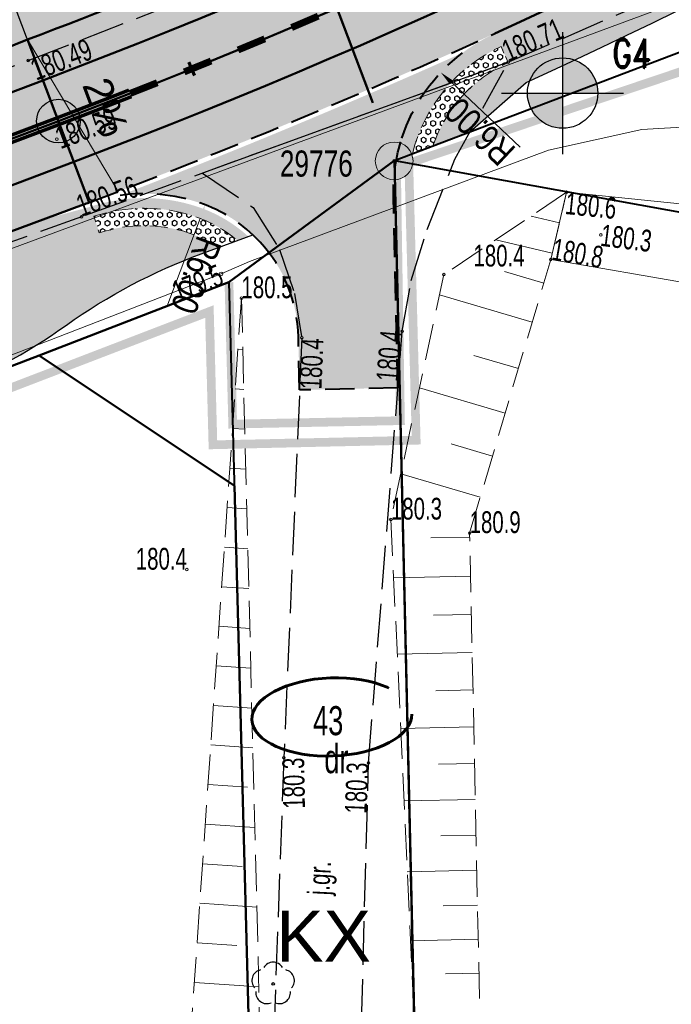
# Model space of a CAD drawing. Header units: metres. Extents: x 7429064 to 7431133, y 5709479 to 5714472.
# Tile 11 of 140: x 7429272 to 7429294, y 5709646 to 5709680. Entities that reach past the tile are written whole.
import ezdxf
from ezdxf.enums import TextEntityAlignment as Align

# ---------------------------------------------------------------- set-up
doc = ezdxf.new("R2010")
doc.units = ezdxf.units.M
for name, pattern in [('1', [0]), ('2_BUBZ02', [1.75, 1.25, -0.5]), ('2_KTJZ01', [2, 1.5, -0.5]), ('3_1', [0]), ('3_14', [1, -1]), ('3_BUBZ02', [1.75, 1.25, -0.5]), ('3_BUBZ02G', [1.75, 1.25, -0.5]), ('3_KTJZ01', [2, 1.5, -0.5]), ('3_PTRW02', [0]), ('4', [2.5, 1.5, -1]), ('4_SUPT_01', [0]), ('4_SUPW_01', [0]), ('7_1', [0]), ('7_SUPT_01', [0]), ('7_SUPW_01', [0]), ('ACAD_ISO03W100', [30, 12, -18]), ('CENTER2', [1.125, 0.75, -0.125, 0.125, -0.125]), ('DASHED2', [0.375, 0.25, -0.125]), ('HIDDEN', [0.375, 0.25, -0.125])]:
    doc.linetypes.add(name, pattern=pattern)
for name, color, linetype in [('_1_Mapa', 7, 'Continuous'), ('_1_X-REFY', 7, 'Continuous'), ('C-DROGI-SYTUACJA-ETYKIETY', 7, 'Continuous'), ('zzz.gaHSDomyslna', 7, 'Continuous')]:
    doc.layers.add(name, color=color, linetype=linetype)
doc.layers.add('_Brudnopis', color=22, linetype='Continuous', lineweight=50, plot=False)
for name, color, linetype, lineweight, true_color, transparency in [('_D_2_HECZ_CPR', 7, 'Continuous', 0, 0xb3b3ff, 0.5), ('D_2_HECZ_CHODNIK_KOSTKA', 7, 'Continuous', 0, 0xf7f588, 0.35), ('D_2_HECZ_JEZDNIA KR3- NOWA KONSTRUKCJA', 7, 'Continuous', 13, 0x99e6ff, 0.3), ('D_2_HECZ_ZIELEN', 7, 'Continuous', 13, 0xd6ffd6, 0.3)]:
    doc.layers.add(name, color=color, linetype=linetype, lineweight=lineweight, true_color=true_color, transparency=transparency)
for name, color, linetype, lineweight in [('_D_2_HECZ_płytki wypustkowe ostrzegawcze', 30, 'Continuous', 25), ('_D_7_TEREN NIEZBEDNY DLA OB_BUD', 252, 'HIDDEN', 50), ('_D_8_Wymiary', 7, 'Continuous', 20), ('_GEOLOGIA', 24, 'Continuous', 30), ('BUBZ_L_1', 252, '2_BUBZ02', 18), ('D_1_LINIA_KRAWĘŻNIK_BET_20_30 WYN 0-2 CM', 5, 'HIDDEN', 40), ('D_1_LINIA_KRAWĘŻNIK_BET_20_30 WYN 12 CM - III', 7, 'Continuous', 50), ('D_1_Nachylenie_poprzeczne', 7, 'Continuous', 20), ('Dr-Krawędż nawierzchni', 250, 'DASHED2', 18), ('DZIAŁKI_WEJCIE _SIECI', 30, 'ACAD_ISO03W100', 60), ('gaPoziome', 7, 'Continuous', 30), ('KTJZ_E_T_0', 252, 'Continuous', 15), ('KTJZ_L_0', 252, '2_KTJZ01', 30), ('LINIE_ROZGRANICZAJACE_L_0', 252, 'Continuous', 50), ('MPZP', 252, 'Continuous', 50), ('OBOP_T_1', 82, 'Continuous', 30), ('OBREB_L_0', 252, '4', 18), ('OS_PunktOsnowyPoziomej', 252, 'Continuous', 18), ('PTRW_L_1', 252, 'Continuous', 18), ('RTPW_T_0', 252, 'Continuous', 15), ('RTPW_T_1', 252, 'Continuous', 15), ('SUPT_L_0', 252, '4_SUPT_01', 18), ('SUPW_L_0', 252, '4_SUPW_01', 18), ('SUTT_T_0', 252, 'Continuous', 18)]:
    doc.layers.add(name, color=color, linetype=linetype, lineweight=lineweight)
for name, color, linetype, lineweight, true_color in [('_D_7_CZASOWE ZAJĘCIE_PRZEBUDOWA SIECI', 7, 'HIDDEN', 50, 0xd16900), ('DZIALKA_L_0', 7, '1', 40, 0x008000), ('DZIALKA_T_0', 7, 'Continuous', 40, 0x008000), ('UZYTKI_T_0', 7, 'Continuous', 18, 0x008000)]:
    doc.layers.add(name, color=color, linetype=linetype, lineweight=lineweight, true_color=true_color)
doc.layers.add('D_1_LINIA_OBRZEŻE_BET_6x30cm - III', color=24, linetype='Continuous', lineweight=30, transparency=0.3)
doc.layers.add('D_2_HECZ_ZJAZDY - KOSTKA BET', color=214, linetype='Continuous', lineweight=13, transparency=0.3)
doc.styles.add('1_5', font='romand.shx', dxfattribs={"width": 0.75, "height": 0.008})
doc.styles.add('ARIAL', font='arial.ttf')
doc.styles.add('Styl Arial', font='arial.ttf', dxfattribs={"width": 0.8, "height": 0.9})
doc.dimstyles.new('1_500', dxfattribs={"dimtxt": 0.9, "dimasz": 1, "dimexe": 0.18, "dimexo": 0, "dimgap": 0.2, "dimtad": 4, "dimzin": 0, "dimdsep": 46, "dimtxsty": 'Styl Arial', "dimcen": 0.25, "dimclrd": 256, "dimclre": 256, "dimclrt": 256, "dimazin": 0, "dimtfac": 1, "dimtix": 1, "dimtmove": 1, "dimatfit": 3, "dimfxl": 0.18, "dimtolj": 1, "dimtzin": 0, "dimlwd": -1, "dimlwe": -1, "dimarcsym": 0})
pattern_1 = [(270.0427919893, (0, 0), (0.1649777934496, 0.0001232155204), [0.09525, -0.1905]), (30.0427919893, (0, 0), (-0.0825956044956, 0.1428133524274), [0.09525, -0.1905]), (330.0427919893, (7e-05, -0.09525), (0.082382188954, 0.1429365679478), [0.09525, -0.1905])]

# ---------------------------------------------------------------- blocks, each defined once
blk = doc.blocks.new('odwiert')
at = {"layer": '_GEOLOGIA'}
h = blk.add_hatch(color=256, dxfattribs=at)
h.dxf.hatch_style = 1
h.paths.add_polyline_path([(0, 1.731), (0, 0), (1.731, 0, 0.414214)])
h.paths.add_polyline_path([(0, 0), (-1.731, 0, 0.414214), (0, -1.731)])
for points in [[(0, 3), (0, -3)], [(-3, 0), (3, 0)]]:
    blk.add_lwpolyline(points, dxfattribs=at)
blk.add_circle((0, 0), 1.731, dxfattribs=at)
blk = doc.blocks.new('3_OBOP02_01')
at = {"linetype": 'Continuous'}
blk.add_circle((0, 0), 0.045, dxfattribs=at)
for centre, start, end in [((0, 0.375), 30.1401, 149.8599), ((-0.357, 0.116), 102.1445, 221.86), ((0.357, 0.116), 318.14, 77.8555), ((-0.22, -0.303), 174.1482, 293.8542), ((0.22, -0.303), 246.1458, 5.8518)]:
    blk.add_arc(centre, 0.375, start, end, dxfattribs=at)
blk = doc.blocks.new('3_RTPW01')
at = {"linetype": 'Continuous'}
blk.add_circle((0, 0), 0.045, dxfattribs=at)
blk = doc.blocks.new('3_RTPW02')
at = {"linetype": 'Continuous'}
blk.add_circle((0, 0), 0.045, dxfattribs=at)
blk = doc.blocks.new('7_SUPS01_07')
at = {"linetype": 'Continuous'}
blk.add_circle((0, 0), 0.0625, dxfattribs=at)
blk = doc.blocks.new('OSSP03')
at = {"linetype": 'Continuous', "lineweight": 18, "true_color": 0xffffff}
blk.add_hatch(color=7, dxfattribs=at).paths.add_polyline_path([(0, -1.3, 1), (0, 1.3, 1)])
at = {"linetype": 'Continuous', "lineweight": 18}
blk.add_hatch(color=0, dxfattribs=at).paths.add_polyline_path([(0, -0.1, 1), (0, 0.1, 1)])
at = {"color": 0, "linetype": 'Continuous', "lineweight": 18}
for radius in [1.3, 0.1]:
    blk.add_circle((0, 0), radius, dxfattribs=at)
blk = doc.blocks.new('X-ref_MDCP_Szara')
at = {"layer": 'BUBZ_L_1', "linetype": '3_BUBZ02'}
for p, q in [((7429290.65, 5709674.17), (7429286.419, 5709671.333)), ((7429286.419, 5709671.333), (7429284.6, 5709662.895)), ((7429280.23, 5709639.6), (7429279.452, 5709670.52)), ((7429284.6, 5709662.895), (7429285.52, 5709643.01))]:
    blk.add_line(p, q, dxfattribs=at)
at = {"layer": 'BUBZ_L_1', "linetype": '3_BUBZ02G'}
for p, q in [((7429290.1, 5709671.85), (7429290.65, 5709674.17)), ((7429287.31, 5709662.43), (7429290.1, 5709671.85)), ((7429279.452, 5709670.52), (7429277.439, 5709641.257)), ((7429287.72, 5709642.9), (7429287.31, 5709662.43))]:
    blk.add_line(p, q, dxfattribs=at)
at = {"layer": 'BUBZ_L_1', "linetype": '3_1'}
for p, q in [((7429290.402, 5709673.122), (7429289.43, 5709673.352)), ((7429290.153, 5709672.074), (7429288.211, 5709672.534)), ((7429289.859, 5709671.038), (7429288.514, 5709671.437)), ((7429289.461, 5709669.692), (7429286.269, 5709670.638)), ((7429279.425, 5709670.124), (7429279.462, 5709670.121)), ((7429279.331, 5709668.761), (7429279.496, 5709668.749)), ((7429288.988, 5709668.097), (7429287.453, 5709668.551)), ((7429279.237, 5709667.397), (7429279.531, 5709667.377)), ((7429288.533, 5709666.561), (7429285.579, 5709667.436)), ((7429279.143, 5709666.034), (7429279.565, 5709666.005)), ((7429288.096, 5709665.084), (7429286.675, 5709665.505)), ((7429279.049, 5709664.671), (7429279.6, 5709664.633)), ((7429287.675, 5709663.663), (7429284.94, 5709664.473)), ((7429278.956, 5709663.308), (7429279.634, 5709663.261)), ((7429287.312, 5709662.29), (7429285.972, 5709662.262)), ((7429278.862, 5709661.945), (7429279.669, 5709661.889)), ((7429287.341, 5709660.949), (7429284.693, 5709660.893)), ((7429278.768, 5709660.582), (7429279.704, 5709660.517)), ((7429287.369, 5709659.625), (7429286.061, 5709659.598)), ((7429278.674, 5709659.218), (7429279.738, 5709659.145)), ((7429287.396, 5709658.318), (7429284.814, 5709658.263)), ((7429278.581, 5709657.855), (7429279.773, 5709657.773)), ((7429287.423, 5709657.027), (7429286.149, 5709657)), ((7429278.487, 5709656.492), (7429279.807, 5709656.401)), ((7429287.45, 5709655.752), (7429284.933, 5709655.699)), ((7429278.393, 5709655.129), (7429279.842, 5709655.029)), ((7429287.476, 5709654.494), (7429286.234, 5709654.468)), ((7429278.299, 5709653.766), (7429279.663, 5709653.672)), ((7429287.502, 5709653.251), (7429285.049, 5709653.2)), ((7429278.206, 5709652.403), (7429279.911, 5709652.285)), ((7429287.528, 5709652.024), (7429286.317, 5709651.999)), ((7429278.112, 5709651.039), (7429279.475, 5709650.946)), ((7429287.554, 5709650.813), (7429285.161, 5709650.762)), ((7429278.018, 5709649.676), (7429279.98, 5709649.541)), ((7429287.579, 5709649.616), (7429286.398, 5709649.592)), ((7429277.924, 5709648.313), (7429279.287, 5709648.219)), ((7429287.604, 5709648.435), (7429285.271, 5709648.386)), ((7429287.628, 5709647.269), (7429286.477, 5709647.245)), ((7429277.831, 5709646.95), (7429280.049, 5709646.797))]:
    blk.add_line(p, q, dxfattribs=at)
blk.add_point((7429290.65, 5709674.17), dxfattribs=at)
at = {"layer": 'DZIALKA_L_0', "linetype": '1'}
for p, q in [((7429284.72, 5709675.26), (7429315.02, 5709686.81)), ((7429284.72, 5709675.26), (7429279.02, 5709671.07)), ((7429284.72, 5709675.26), (7429341.901, 5709664.945)), ((7429284.72, 5709675.26), (7429285.527, 5709640.123)), ((7429254.23, 5709661.54), (7429279.02, 5709671.07)), ((7429279.02, 5709671.07), (7429279.899, 5709638.023))]:
    blk.add_line(p, q, dxfattribs=at)
at = {"layer": 'KTJZ_L_0', "linetype": '3_KTJZ01'}
for p, q in [((7429272.11, 5709678.71), (7429285.66, 5709683.98)), ((7429301.05, 5709684.05), (7429288.64, 5709678.65)), ((7429244.04, 5709668.13), (7429272.11, 5709678.71)), ((7429288.64, 5709678.65), (7429273.94, 5709673.32)), ((7429286.8, 5709675.31), (7429288.64, 5709678.65)), ((7429285.85, 5709672.89), (7429286.8, 5709675.31)), ((7429278.108, 5709674.831), (7429279.86, 5709673.64)), ((7429279.86, 5709673.64), (7429280.76, 5709672.2)), ((7429273.94, 5709673.32), (7429245.41, 5709663.13)), ((7429285.3, 5709671.13), (7429285.85, 5709672.89)), ((7429280.76, 5709672.2), (7429281.28, 5709670.68)), ((7429284.99, 5709669.38), (7429285.3, 5709671.13)), ((7429281.28, 5709670.68), (7429281.53, 5709669.16)), ((7429283.83, 5709654.51), (7429284.99, 5709669.38)), ((7429281.53, 5709669.16), (7429280.91, 5709654.69)), ((7429280.91, 5709654.69), (7429280.37, 5709639.68)), ((7429283.42, 5709639.56), (7429283.83, 5709654.51))]:
    blk.add_line(p, q, dxfattribs=at)
at = {"layer": 'KTJZ_L_0', "linetype": '3_14'}
blk.add_line((7429288.64, 5709678.65), (7429278.108, 5709674.831), dxfattribs=at)
at = {"layer": 'LINIE_ROZGRANICZAJACE_L_0', "flags": 128}
for points in [[(7429279.02, 5709671.07), (7429284.72, 5709675.26)], [(7429279.02, 5709671.07), (7429284.72, 5709675.26)], [(7429272.487, 5709668.547), (7429279.02, 5709671.07)], [(7429272.487, 5709668.547), (7429279.02, 5709671.07)], [(7429269.686, 5709667.482), (7429272.487, 5709668.547)], [(7429269.686, 5709667.482), (7429272.487, 5709668.547)], [(7429279.207, 5709664.055), (7429272.487, 5709668.547)], [(7429279.207, 5709664.055), (7429272.487, 5709668.547)]]:
    blk.add_lwpolyline(points, dxfattribs=at)
at = {"layer": 'LINIE_ROZGRANICZAJACE_L_0'}
for points in [[(7429284.72, 5709675.26), (7429285.527, 5709640.123)], [(7429284.72, 5709675.26), (7429285.527, 5709640.123)], [(7429279.207, 5709664.055), (7429279.899, 5709638.023)], [(7429279.207, 5709664.055), (7429279.899, 5709638.023)]]:
    blk.add_lwpolyline(points, dxfattribs=at)
at = {"layer": 'OBREB_L_0', "linetype": '4'}
for p, q in [((7429279.02, 5709671.07), (7429284.72, 5709675.26)), ((7429284.72, 5709675.26), (7429285.864, 5709625.46)), ((7429254.23, 5709661.54), (7429279.02, 5709671.07))]:
    blk.add_line(p, q, dxfattribs=at)
at = {"layer": 'PTRW_L_1', "linetype": '3_PTRW02'}
for p, q in [((7429290.65, 5709674.17), (7429290.1, 5709671.85)), ((7429304.97, 5709672.71), (7429290.65, 5709674.17)), ((7429290.1, 5709671.85), (7429304.88, 5709669.3))]:
    blk.add_line(p, q, dxfattribs=at)
at = {"layer": 'SUPT_L_0', "linetype": '7_SUPT_01'}
for p, q in [((7429293.24, 5709676.33), (7429297.57, 5709676.6)), ((7429290.03, 5709675.62), (7429293.24, 5709676.33)), ((7429279.73, 5709671.78), (7429290.03, 5709675.62)), ((7429278.75, 5709671.36), (7429279.73, 5709671.78)), ((7429230.45, 5709652.66), (7429278.75, 5709671.36))]:
    blk.add_line(p, q, dxfattribs=at)
at = {"layer": 'SUPW_L_0', "linetype": '7_SUPW_01'}
blk.add_line((7429258.41, 5709667.37), (7429295.17, 5709680.98), dxfattribs=at)
at = {"layer": 'SUPW_L_0', "linetype": '7_1'}
blk.add_line((7429258.41, 5709667.37), (7429295.17, 5709680.98), dxfattribs=at)
at = {"layer": 'OBOP_T_1'}
blk.add_blockref('3_OBOP02_01', (7429280.542, 5709646.897), dxfattribs=at)
at = {"layer": 'OS_PunktOsnowyPoziomej', "color": 18, "linetype": 'Continuous', "true_color": 0x0a0909, "xscale": 0.5, "yscale": 0.5, "zscale": 0.5}
blk.add_blockref('OSSP03', (7429284.71, 5709675.25), dxfattribs=at)
at = {"layer": 'RTPW_T_0'}
for p in [(7429290.65, 5709674.17), (7429291.83, 5709672.7), (7429290.1, 5709671.85), (7429286.419, 5709671.333), (7429279.452, 5709670.52), (7429284.99, 5709669.38), (7429281.53, 5709669.16), (7429284.6, 5709662.895), (7429287.31, 5709662.43), (7429277.57, 5709661.17), (7429280.91, 5709654.69), (7429283.83, 5709654.51)]:
    blk.add_blockref('3_RTPW01', p, dxfattribs=at)
at = {"layer": 'RTPW_T_1'}
for p in [(7429272.11, 5709678.71), (7429288.64, 5709678.65), (7429273.09, 5709676), (7429273.94, 5709673.32)]:
    blk.add_blockref('3_RTPW02', p, dxfattribs=at)
at = {"layer": 'SUTT_T_0'}
blk.add_blockref('7_SUPS01_07', (7429278.75, 5709671.36), dxfattribs=at)
at = {"layer": 'DZIALKA_T_0', "width": 0.7}
blk.add_text('43', height=1, dxfattribs=at).set_placement((7429281.918, 5709656.467), align=Align.TOP_LEFT)
at = {"layer": 'KTJZ_E_T_0', "width": 0.7}
blk.add_text('j.gr.', height=0.75, rotation=87.1193, dxfattribs=at).set_placement((7429282.227, 5709650.544), align=Align.MIDDLE)
at = {"layer": 'MPZP', "style": 'ARIAL'}
blk.add_text('KX', height=1.75, dxfattribs=at).set_placement((7429280.649, 5709647.667))
at = {"layer": 'OS_PunktOsnowyPoziomej', "color": 18, "true_color": 0x0a0909, "width": 0.75}
blk.add_text('29776', height=0.9, dxfattribs=at).set_placement((7429280.774, 5709675.609), align=Align.TOP_LEFT)
at = {"layer": 'RTPW_T_0', "width": 0.7}
blk.add_text('180.6', height=0.75, rotation=354.1785, dxfattribs=at).set_placement((7429290.65, 5709674.17), align=Align.TOP_LEFT)
blk.add_text('180.3', height=0.75, rotation=352.8965, dxfattribs=at).set_placement((7429291.83, 5709672.7), align=Align.MIDDLE_LEFT)
for s, p in [('180.4', (7429287.443, 5709671.613)), ('180.5', (7429279.452, 5709670.52)), ('180.3', (7429284.6, 5709662.895)), ('180.9', (7429287.31, 5709662.43))]:
    blk.add_text(s, height=0.75, dxfattribs=at).set_placement(p)
blk.add_text('180.8', height=0.75, rotation=350.2111, dxfattribs=at).set_placement((7429290.1, 5709671.85))
for s, rotation, p in [('180.4', 85.0497, (7429284.99, 5709669.38)), ('180.3', 87.6527, (7429283.83, 5709654.51))]:
    blk.add_text(s, height=0.75, rotation=rotation, dxfattribs=at).set_placement(p, align=Align.RIGHT)
for s, rotation, p in [('180.4', 87.5648, (7429281.53, 5709669.16)), ('180.3', 90.9765, (7429280.858, 5709654.685))]:
    blk.add_text(s, height=0.75, rotation=rotation, dxfattribs=at).set_placement(p, align=Align.TOP_RIGHT)
blk.add_text('180.4', height=0.75, dxfattribs=at).set_placement((7429277.57, 5709661.17), align=Align.RIGHT)
at = {"layer": 'RTPW_T_1', "width": 0.7}
for s, rotation, p in [('180.71', 23.5155, (7429288.64, 5709678.65)), ('180.56', 19.9299, (7429273.94, 5709673.32))]:
    blk.add_text(s, height=0.75, rotation=rotation, dxfattribs=at).set_placement(p)
blk.add_text('180.49', height=0.75, rotation=21.2525, dxfattribs=at).set_placement((7429272.11, 5709678.71), align=Align.TOP_LEFT)
blk.add_text('180.59', height=0.75, rotation=20.6304, dxfattribs=at).set_placement((7429273.09, 5709676), align=Align.MIDDLE_LEFT)
at = {"layer": 'SUTT_T_0', "width": 0.7}
blk.add_text('179.5', height=0.75, rotation=21.7234, dxfattribs=at).set_placement((7429278.75, 5709671.36), align=Align.MIDDLE_RIGHT)
at = {"layer": 'UZYTKI_T_0', "width": 0.7}
blk.add_text('dr', height=1, dxfattribs=at).set_placement((7429282.306, 5709655.158), align=Align.TOP_LEFT)
blk = doc.blocks.new('gaHSPos')
at = {"color": 0, "linetype": 'Continuous', "lineweight": 0}
blk.add_point((0, 0), dxfattribs=at)
blk = doc.blocks.new('*U240')
at = {"layer": 'zzz.gaHSDomyslna', "color": 140}
for points in [[(8.65, 3.421, 0.12, 0.12, -0.003018), (6.174, 2.466, 0.12, 0.12, 0), (-0.042, 0.112, 0.12, 0.12, 0)], [(8.738, 3.197, 0.12, 0.12, -0.003018), (6.259, 2.241, 0.12, 0.12, 0), (0.042, -0.112, 0.12, 0.12, 0)]]:
    blk.add_lwpolyline(points, format="xyseb", dxfattribs=at)
at = {"color": 140}
for p in [(8.694, 3.309), (0, 0)]:
    blk.add_blockref('gaHSPos', p, dxfattribs=at)
blk = doc.blocks.new('*U241')
at = {"layer": 'zzz.gaHSDomyslna', "color": 140}
for points in [[(7.392, 3.058, 0.24, 0.24, 0.001136), (8.308, 3.459, 0.24, 0.24, 0)], [(5.555, 2.268, 0.24, 0.24, 0.001136), (6.474, 2.661, 0.24, 0.24, 0)], [(3.71, 1.495, 0.24, 0.24, 0.001136), (4.633, 1.879, 0.24, 0.24, 0)], [(1.858, 0.739, 0.24, 0.24, 0.001136), (2.785, 1.115, 0.24, 0.24, 0)], [(0, 0, 0.24, 0.24, 0.001136), (0.93, 0.367, 0.24, 0.24, 0)]]:
    blk.add_lwpolyline(points, format="xyseb", dxfattribs=at)
at = {"color": 140}
for p in [(9.879, 4.158), (0, 0)]:
    blk.add_blockref('gaHSPos', p, dxfattribs=at)
blk = doc.blocks.new('X-ref_SOR')
at = {"layer": 'gaPoziome'}
for name, p in [('*U241', (7429275.622, 5709677.577)), ('*U240', (7429266.928, 5709674.268))]:
    blk.add_blockref(name, p, dxfattribs=at)
blk = doc.blocks.new('*D124')
at = {"layer": '_D_8_Wymiary', "transparency": 16777216}
blk.add_line((7429289.051, 5709675.727), (7429286.679, 5709677.958), dxfattribs=at)
blk.add_solid([(7429286.736, 5709678.019), (7429286.622, 5709677.897), (7429286.315, 5709678.301)], dxfattribs=at)
at = {"layer": 'Defpoints', "color": 0, "transparency": 16777216}
for p in [(7429286.315, 5709678.301), (7429290.685, 5709674.19)]:
    blk.add_point(p, dxfattribs=at)
at = {"layer": '_D_8_Wymiary', "transparency": 16777216, "insert": (7429287.664, 5709676.264), "char_height": 0.9, "attachment_point": 5, "rotation": 136.7516, "style": 'Styl Arial'}
blk.add_mtext('\\A1;R6.00', dxfattribs=at)
blk = doc.blocks.new('*D125')
at = {"layer": '_D_8_Wymiary', "transparency": 16777216}
blk.add_line((7429276.882, 5709670.22), (7429278.026, 5709673.27), dxfattribs=at)
blk.add_arc((7429276.095, 5709668.12), 6, 68.5878, 71.4855, dxfattribs=at)
blk.add_solid([(7429277.948, 5709673.299), (7429278.104, 5709673.241), (7429278.201, 5709673.738)], dxfattribs=at)
at = {"layer": 'Defpoints', "color": 0, "transparency": 16777216}
for p in [(7429278.201, 5709673.738), (7429276.095, 5709668.12)]:
    blk.add_point(p, dxfattribs=at)
at = {"layer": '_D_8_Wymiary', "transparency": 16777216, "insert": (7429277.89, 5709671.314), "char_height": 0.9, "attachment_point": 5, "rotation": 249.4472, "style": 'Styl Arial'}
blk.add_mtext('\\A1;R6.00', dxfattribs=at)
blk = doc.blocks.new('AeccTickCircle')
at = {"color": 0, "linetype": 'ByBlock', "lineweight": -2}
blk.add_circle((0, 0), 0.5, dxfattribs=at)
blk = doc.blocks.new('AeccTickLine')
at = {"color": 0, "linetype": 'ByBlock', "lineweight": -2}
blk.add_line((0, 1), (0, -1), dxfattribs=at)
blk = doc.blocks.new('OŚ_Dąbrowskiego_1')
at = {"layer": '_D_8_Wymiary', "color": 1, "linetype": 'CENTER2', "lineweight": 35, "flags": 128}
blk.add_lwpolyline([(7429230.998, 5709660.664), (7429273.145, 5709676.622, 0.085629), (7429337.582, 5709714.618), (7429502.301, 5709854.381), (7429714.669, 5710036.139), (7429868.111, 5710165.952)], format="xyb", dxfattribs=at)
at = {"layer": 'C-DROGI-SYTUACJA-ETYKIETY', "color": 7, "linetype": 'Continuous', "lineweight": -3}
blk.add_line((7429272.923, 5709677.206), (7429264.071, 5709700.587), dxfattribs=at)
at = {"layer": 'C-DROGI-SYTUACJA-ETYKIETY', "color": 7, "linetype": 'Continuous', "lineweight": 60, "xscale": 0.2499999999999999, "yscale": 0.2499999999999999, "zscale": 0.2499999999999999, "rotation": 22.02217014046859}
blk.add_blockref('AeccTickLine', (7429277.738, 5709678.42), dxfattribs=at)
at = {"layer": 'C-DROGI-SYTUACJA-ETYKIETY', "color": 7, "linetype": 'Continuous', "lineweight": -3, "xscale": 1.5, "yscale": 1.5, "zscale": 1.5, "rotation": 20.73736432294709}
blk.add_blockref('AeccTickCircle', (7429273.145, 5709676.622), dxfattribs=at)

msp = doc.modelspace()

# ---------------------------------------------------------------- hatches: boundary and pattern name
at = {"layer": '_D_2_HECZ_CPR', "transparency": 33554585}
h = msp.add_hatch(color=256, dxfattribs=at)
h.dxf.hatch_style = 1
edge = h.paths.add_edge_path()
edge.add_arc((7429261.829, 5709685.889), 20, 291.0341, 305.4392)
edge.add_arc((7429285.022, 5709653.3), 20, 110.3582, 125.4392, ccw=False)
edge.add_line((7429278.064, 5709672.051), (7429278.769, 5709672.312))
edge.add_arc((7429291.755, 5709705.898), 36.009, 246.9405, 248.8614, ccw=False)
edge.add_arc((7429276.095, 5709668.12), 4.9, 71.4855, 108.2974)
edge.add_line((7429274.556, 5709672.772), (7429274.368, 5709673.342))
edge.add_arc((7429276.095, 5709668.12), 5.5, 71.4855, 108.2974, ccw=False)
edge.add_arc((7429276.412, 5709669.068), 4.5, 49.9394, 71.4855, ccw=False)
edge.add_line((7429279.308, 5709672.512), (7429279.682, 5709672.651))
edge.add_arc((7429276.412, 5709669.068), 4.85, 47.6184, 71.4855)
edge.add_arc((7429276.095, 5709668.12), 5.85, 71.4855, 108.6391)
edge.add_line((7429274.225, 5709673.663), (7429272.597, 5709673.222))
edge.add_line((7429272.597, 5709673.222), (7429267.965, 5709671.341))
edge.add_line((7429267.965, 5709671.341), (7429265.139, 5709670.293))
edge.add_arc((7429263.67, 5709669.99), 1.5, -68.9659, 11.6204, ccw=False)
edge.add_line((7429264.208, 5709668.59), (7429258.993, 5709666.585))
edge.add_line((7429258.993, 5709666.585), (7429260.059, 5709663.781))
edge.add_line((7429260.059, 5709663.781), (7429269.007, 5709667.222))
at = {"layer": '_D_2_HECZ_płytki wypustkowe ostrzegawcze'}
h = msp.add_hatch(dxfattribs=at)
h.set_pattern_fill('HEX', color=256, scale=0.03, angle=-89.9572)
h.set_pattern_definition(pattern_1)
h.paths.add_polyline_path([(7429288.635, 5709678.64), (7429288.39, 5709679.188, 0.228942), (7429285.343, 5709675.497), (7429286.045, 5709675.765, -0.205765)])
h = msp.add_hatch(dxfattribs=at)
h.set_pattern_fill('HEX', color=256, scale=0.03, angle=-89.9572)
h.set_pattern_definition(pattern_1)
edge = h.paths.add_edge_path()
edge.add_line((7429278.645, 5709672.266), (7429279.308, 5709672.512))
edge.add_arc((7429276.412, 5709669.068), 4.5, 49.9394, 71.4855)
edge.add_arc((7429276.095, 5709668.12), 5.5, 71.4855, 108.2974)
edge.add_line((7429274.368, 5709673.342), (7429274.556, 5709672.772))
edge.add_arc((7429276.095, 5709668.12), 4.9, 71.4855, 108.2974, ccw=False)
edge.add_arc((7429276.412, 5709669.068), 3.9, 55.0808, 71.4855, ccw=False)
at = {"layer": 'D_1_Nachylenie_poprzeczne', "transparency": 33554508}
h = msp.add_hatch(color=256, dxfattribs=at)
h.dxf.hatch_style = 1
h.paths.add_polyline_path([(7429275.206, 5709674.197), (7429274.21, 5709673.82), (7429272.082, 5709679.428)])
at = {"layer": 'D_2_HECZ_CHODNIK_KOSTKA', "transparency": 33554585}
h = msp.add_hatch(color=256, dxfattribs=at)
h.dxf.hatch_style = 1
edge = h.paths.add_edge_path()
edge.add_line((7429397.755, 5709761.543), (7429398.682, 5709762.329))
edge.add_arc((7429400.893, 5709757.845), 5, 116.2446, 130.3144)
edge.add_line((7429397.658, 5709761.657), (7429354.505, 5709725.042))
edge.add_line((7429354.505, 5709725.042), (7429339.523, 5709712.33))
edge.add_arc((7429194.822, 5709882.942), 223.711, 294.66533, 310.3021, ccw=False)
edge.add_arc((7429290.685, 5709674.19), 6, 114.6653, 169.481)
edge.add_line((7429284.786, 5709675.285), (7429285.343, 5709675.497))
edge.add_arc((7429290.685, 5709674.19), 5.5, 114.6653, 166.2461, ccw=False)
edge.add_line((7429288.39, 5709679.188), (7429288.635, 5709678.64))
edge.add_arc((7429290.685, 5709674.19), 4.9, 114.7369, 161.2456)
edge.add_line((7429286.045, 5709675.765), (7429287.318, 5709676.25))
edge.add_line((7429287.318, 5709676.25), (7429289.254, 5709677.949))
edge.add_arc((7429195.246, 5709882.369), 225, 294.69669, 310.31443)
edge.add_line((7429340.817, 5709710.805), (7429355.799, 5709723.517))
edge.add_line((7429355.799, 5709723.517), (7429398.725, 5709759.94))
edge.add_line((7429398.725, 5709759.94), (7429403.432, 5709761.977))
edge.add_arc((7429400.893, 5709757.845), 4.85, 58.4217, 130.3144)
at = {"layer": 'D_2_HECZ_JEZDNIA KR3- NOWA KONSTRUKCJA'}
h = msp.add_hatch(color=256, dxfattribs=at)
h.dxf.hatch_style = 1
edge = h.paths.add_edge_path()
edge.add_arc((7429610.557, 5709990.469), 30, 310.559, 314.2935)
edge.add_arc((7429610.557, 5709990.469), 30, 314.2935, 325.3941)
edge.add_line((7429635.249, 5709973.431), (7429635.899, 5709972.672))
edge.add_line((7429635.899, 5709972.672), (7429667.702, 5709999.89))
edge.add_line((7429667.702, 5709999.89), (7429675.246, 5710006.347))
edge.add_line((7429675.246, 5710006.347), (7429712.724, 5710038.423))
edge.add_line((7429712.724, 5710038.423), (7429823.828, 5710132.378))
edge.add_line((7429823.828, 5710132.378), (7429834.316, 5710141.377))
edge.add_line((7429834.316, 5710141.377), (7429846.156, 5710151.524))
edge.add_line((7429846.156, 5710151.524), (7429850.099, 5710146.734))
edge.add_line((7429850.099, 5710146.734), (7429838.187, 5710136.85))
edge.add_line((7429838.187, 5710136.85), (7429827.698, 5710127.833))
edge.add_line((7429827.698, 5710127.833), (7429716.613, 5710033.854))
edge.add_line((7429716.613, 5710033.854), (7429633.474, 5709962.699))
edge.add_arc((7429636.726, 5709958.9), 5, 130.559, 193.2571)
edge.add_line((7429631.859, 5709957.753), (7429636.051, 5709939.958))
edge.add_line((7429636.051, 5709939.958), (7429630.653, 5709938.888))
edge.add_line((7429630.653, 5709938.888), (7429629.491, 5709943.821))
edge.add_arc((7429623.651, 5709942.445), 6, 13.2571, 130.559)
edge.add_line((7429619.749, 5709947.003), (7429619.729, 5709946.986))
edge.add_line((7429619.729, 5709946.986), (7429617.779, 5709949.265))
edge.add_line((7429617.779, 5709949.265), (7429606.383, 5709939.512))
edge.add_line((7429606.383, 5709939.512), (7429594.274, 5709929.149))
edge.add_line((7429594.274, 5709929.149), (7429594.825, 5709928.314))
edge.add_line((7429594.825, 5709928.314), (7429589.708, 5709924.935))
edge.add_arc((7429606.237, 5709899.9), 30, 123.434, 130.559)
edge.add_line((7429586.73, 5709922.692), (7429529.23, 5709873.48))
edge.add_line((7429529.23, 5709873.48), (7429502.179, 5709850.343))
edge.add_line((7429502.179, 5709850.343), (7429339.523, 5709712.33))
edge.add_arc((7429194.822, 5709882.942), 223.711, 294.66533, 310.3021, ccw=False)
edge.add_arc((7429190.304, 5709894.737), 236.317, 290.79615, 294.46753, ccw=False)
edge.add_line((7429274.207, 5709673.816), (7429245.41, 5709663.13))
edge.add_line((7429245.41, 5709663.13), (7429242.106, 5709661.907))
edge.add_line((7429242.106, 5709661.907), (7429240.354, 5709666.717))
edge.add_line((7429240.354, 5709666.717), (7429244.254, 5709668.201))
edge.add_line((7429244.254, 5709668.201), (7429272.082, 5709679.428))
edge.add_arc((7429195.246, 5709882.369), 217, 290.73736, 310.31443)
edge.add_line((7429335.641, 5709716.905), (7429500.355, 5709856.664))
edge.add_line((7429500.355, 5709856.664), (7429629.269, 5709966.997))
edge.add_line((7429629.269, 5709966.997), (7429630.064, 5709967.677))
at = {"layer": 'D_2_HECZ_ZIELEN'}
h = msp.add_hatch(color=256, dxfattribs=at)
h.dxf.hatch_style = 1
h.paths.add_polyline_path([(7429286.838, 5709685.646, -0.082676), (7429276.552, 5709682.791, 0.069526), (7429269.168, 5709680.948), (7429268.691, 5709680.755, 0.305615), (7429266.188, 5709677.05), (7429272.082, 5709679.428, 0.018454)])
at = {"layer": 'D_2_HECZ_ZJAZDY - KOSTKA BET', "transparency": 33554508}
h = msp.add_hatch(color=256, dxfattribs=at)
h.dxf.hatch_style = 1
edge = h.paths.add_edge_path()
edge.add_arc((7429290.688, 5709674.188), 6.003, 127.1667, 181.3032, ccw=False)
edge.add_arc((7429190.334, 5709894.665), 236.389, 291.05834, 294.15376, ccw=False)
edge.add_arc((7429276.095, 5709668.12), 6, 71.4855, 97.8738, ccw=False)
edge.add_arc((7429276.412, 5709669.068), 5, 42.6174, 71.4855, ccw=False)
edge.add_arc((7429276.412, 5709669.068), 5, 1.3155, 42.6174, ccw=False)
edge.add_line((7429281.411, 5709669.183), (7429281.453, 5709667.359))
edge.add_line((7429281.453, 5709667.359), (7429284.838, 5709667.437))
edge.add_line((7429284.838, 5709667.437), (7429284.687, 5709674.052))

# ---------------------------------------------------------------- linework, layer by layer
at = {"layer": '_Brudnopis', "flags": 128}
for points in [[(7429230.998, 5709660.664), (7429273.145, 5709676.622, 0.085605), (7429337.585, 5709714.618), (7429368.823, 5709741.125), (7429502.301, 5709854.381), (7429714.669, 5710036.139), (7429868.111, 5710165.952)], [(7429230.466, 5709662.067), (7429272.613, 5709678.025, 0.085605), (7429336.614, 5709715.761), (7429367.852, 5709742.269)], [(7429231.529, 5709659.262), (7429273.676, 5709675.219, 0.085605), (7429338.555, 5709713.474), (7429369.793, 5709739.982)]]:
    msp.add_lwpolyline(points, format="xyb", dxfattribs=at)
for points in [[(7429283.976, 5709677.248), (7429281.675, 5709683.327)], [(7429274.207, 5709673.816), (7429272.082, 5709679.428)]]:
    msp.add_lwpolyline(points, dxfattribs=at)
at = {"layer": '_D_7_CZASOWE ZAJĘCIE_PRZEBUDOWA SIECI', "ltscale": 10, "const_width": 0.3, "flags": 128}
msp.add_lwpolyline([(7429279.02, 5709671.07), (7429279.15, 5709666.184), (7429284.926, 5709666.302), (7429284.786, 5709675.285)], dxfattribs=at)
at = {"layer": '_D_7_TEREN NIEZBEDNY DLA OB_BUD', "ltscale": 10, "const_width": 0.3, "flags": 128}
msp.add_lwpolyline([(7429838.642, 5710133.498), (7429838.163, 5710130.983), (7429669.785, 5709988.07), (7429674.221, 5709982.833), (7429665.132, 5709974.906), (7429667.705, 5709971.871), (7429662.832, 5709967.707), (7429665.637, 5709964.494), (7429637.109, 5709939.516), (7429616.438, 5709933.991), (7429410.711, 5709758.425), (7429398.46, 5709756.965), (7429363.725, 5709727.377), (7429364.497, 5709726.485), (7429330.157, 5709696.304), (7429317.553, 5709687.475), (7429303.139, 5709679.24), (7429296.402, 5709677.454), (7429295.854, 5709678.755), (7429285.213, 5709675.171), (7429285.468, 5709665.629), (7429278.469, 5709665.47), (7429278.347, 5709670.061), (7429254.481, 5709660.887), (7429229.937, 5709651.368), (7429224.487, 5709665.833), (7429244.657, 5709675.131), (7429249.847, 5709679.192), (7429269.079, 5709686.95), (7429282.549, 5709692.752), (7429296.468, 5709699.803), (7429307.464, 5709706.348), (7429318.986, 5709714.248), (7429330.313, 5709723.204), (7429495.004, 5709862.943), (7429615.273, 5709965.877), (7429632.42, 5709989.108), (7429648.373, 5710002.762), (7429661.377, 5710006.8), (7429669.911, 5710012.64), (7429707.476, 5710044.593), (7429834.508, 5710152.316), (7429838.121, 5710158.939), (7429844.755, 5710193.28), (7429843.741, 5710206.48), (7429852.314, 5710203.598), (7429849.368, 5710188.375), (7429850.227, 5710185.684), (7429848.746, 5710185.163), (7429846.827, 5710175.247), (7429842.58, 5710153.283), (7429856.534, 5710164.104), (7429864.199, 5710154.59)], close=True, dxfattribs=at)
at = {"layer": 'D_1_LINIA_KRAWĘŻNIK_BET_20_30 WYN 0-2 CM', "ltscale": 4, "flags": 128}
for points in [[(7429274.207, 5709673.816, 0.016026), (7429288.181, 5709679.642)], [(7429284.976, 5709676.035, -0.153609), (7429287.061, 5709678.972, -0.153609)], [(7429284.838, 5709667.437), (7429284.687, 5709674.052, -0.084102), (7429284.976, 5709676.035, -0.084102)], [(7429280.092, 5709672.454, 0.126632), (7429278, 5709673.809, 0.115652), (7429275.273, 5709674.063, 0.115652)], [(7429281.453, 5709667.359), (7429281.411, 5709669.183, 0.18219), (7429280.092, 5709672.454, 0.18219)]]:
    msp.add_lwpolyline(points, format="xyb", dxfattribs=at)
msp.add_lwpolyline([(7429284.838, 5709667.437), (7429281.453, 5709667.359)], dxfattribs=at)
at = {"layer": 'D_1_LINIA_KRAWĘŻNIK_BET_20_30 WYN 12 CM - III'}
for points in [[(7429288.181, 5709679.642, 0.068334), (7429339.523, 5709712.33), (7429354.505, 5709725.042)], [(7429286.838, 5709685.646, -0.018454), (7429272.082, 5709679.428), (7429266.188, 5709677.05)], [(7429274.211, 5709673.816, 0.008992), (7429274.007, 5709673.745), (7429267.914, 5709671.484)]]:
    msp.add_lwpolyline(points, format="xyb", dxfattribs=at)
at = {"layer": 'D_1_LINIA_OBRZEŻE_BET_6x30cm - III', "flags": 128}
for points in [[(7429289.254, 5709677.949, 0.068251), (7429340.817, 5709710.805), (7429355.799, 5709723.517), (7429398.725, 5709759.94), (7429403.599, 5709762.049)], [(7429260.059, 5709663.781), (7429269.007, 5709667.222, 0.062937), (7429273.425, 5709669.595, -0.065899), (7429278.064, 5709672.051), (7429279.839, 5709672.709)]]:
    msp.add_lwpolyline(points, format="xyb", dxfattribs=at)
msp.add_lwpolyline([(7429284.786, 5709675.285), (7429287.318, 5709676.25), (7429289.254, 5709677.949)], dxfattribs=at)
at = {"layer": 'D_1_Nachylenie_poprzeczne'}
msp.add_lwpolyline([(7429275.206, 5709674.197), (7429274.21, 5709673.82), (7429272.082, 5709679.428)], close=True, dxfattribs=at)
at = {"layer": 'Dr-Krawędż nawierzchni', "ltscale": 2.5, "flags": 128}
for points in [[(7429285.343, 5709675.497, -0.228942), (7429288.39, 5709679.188, -0.209915)], [(7429286.045, 5709675.765, -0.206091), (7429288.64, 5709678.643)], [(7429278.645, 5709672.266, 0.071702), (7429277.651, 5709672.766, 0.162018), (7429274.556, 5709672.772), (7429274.368, 5709673.342, -0.162018), (7429277.841, 5709673.335, -0.094291), (7429279.308, 5709672.512, -0.094291)]]:
    msp.add_lwpolyline(points, format="xyb", dxfattribs=at)
at = {"layer": 'Dr-Krawędż nawierzchni', "flags": 128}
msp.add_lwpolyline([(7429288.39, 5709679.188), (7429288.635, 5709678.64)], dxfattribs=at)
at = {"layer": 'DZIAŁKI_WEJCIE _SIECI'}
msp.add_ellipse((7429282.562, 5709656.095, -77.987), major_axis=(2.751, 0.1), ratio=0.488352, dxfattribs=at)

# ---------------------------------------------------------------- block references
at = {"layer": '_1_Mapa'}
msp.add_blockref('X-ref_MDCP_Szara', (0, 0), dxfattribs=at)
at = {"layer": '_1_X-REFY'}
for name in ['X-ref_SOR', 'OŚ_Dąbrowskiego_1']:
    msp.add_blockref(name, (0, 0), dxfattribs=at)
at = {"layer": '_GEOLOGIA', "xscale": 0.7, "yscale": 0.7, "zscale": 0.7}
msp.add_blockref('odwiert', (7429290.512, 5709677.586), dxfattribs=at)

# ---------------------------------------------------------------- texts
at = {"layer": '_GEOLOGIA', "insert": (7429292.222, 5709679.458), "char_height": 1, "attachment_point": 1, "style": '1_5'}
msp.add_mtext_dynamic_manual_height_columns('G4', width=4.71531, gutter_width=0.05, heights=[0], dxfattribs=at)
at = {"layer": 'D_1_Nachylenie_poprzeczne', "style": 'ARIAL'}
msp.add_text('2%%%', height=1, rotation=290.5691, dxfattribs=at).set_placement((7429273.956, 5709677.869))

# ---------------------------------------------------------------- dimensions: what is measured, and where the dimension line sits
at = {"layer": '_D_8_Wymiary'}
for center, mpoint, picture, middle in [((7429290.685, 5709674.19), (7429286.315, 5709678.301), '*D124', (7429288.047, 5709676.671)), ((7429276.095, 5709668.12), (7429278.201, 5709673.738), '*D125', (7429277.366, 5709671.511))]:
    dim = msp.add_radius_dim(center=center, mpoint=mpoint, dimstyle='1_500', override={"dimscale": 0.5}, dxfattribs=at)
    dim.commit()
    dim.dimension.update_dxf_attribs({"geometry": picture, "text_midpoint": middle, "dimtype": 132})

doc.saveas('drawing.dxf')
